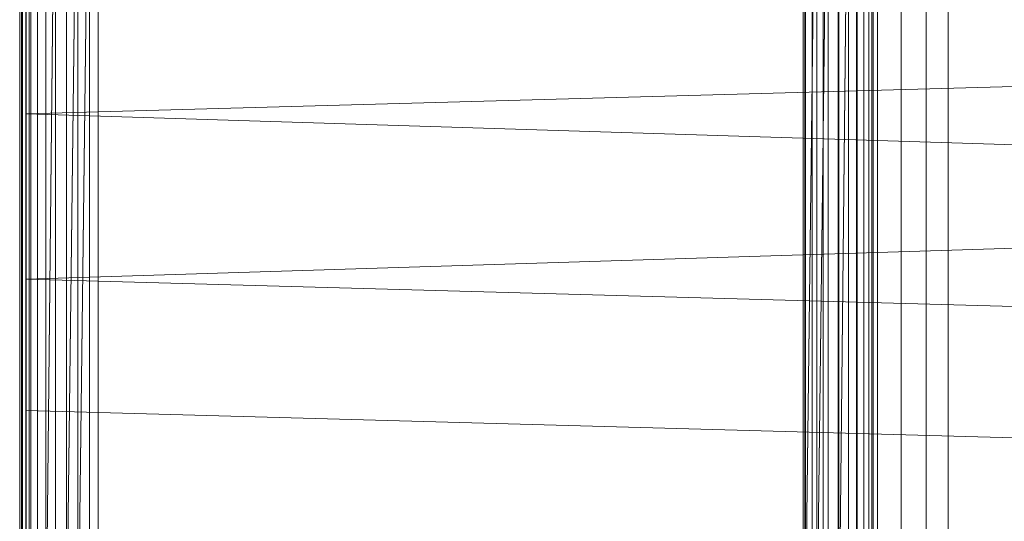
# Model space of a CAD drawing. Header units: metres. Extents: x 397.7 to 427.5, y 12.7 to 28.4.
# Tile 85 of 89: x 407.5527 to 407.7432, y 27.1684 to 27.2653. Entities that reach past the tile are written whole.
import ezdxf

# ---------------------------------------------------------------- set-up
doc = ezdxf.new("R2010")
doc.units = ezdxf.units.M
doc.layers.add('A-DETL-____-MBND', color=7, linetype='Continuous', lineweight=18)

# ---------------------------------------------------------------- blocks, each defined once
blk = doc.blocks.new('Family - Inodor P4-154500-07_ENLLUMENAT_P4')
at = {"layer": 'A-DETL-____-MBND', "color": 253, "true_color": 0xaaaaaa}
for p, q in [((0.00056, 0.01465), (0.00056, 0.38826)), ((0.00056, 0.01465), (0.00056, 0.38826)), ((0.16489, 0.38826), (0.16489, 0.01465)), ((0.16489, 0.38826), (0.16489, 0.01465)), ((0, 0.36417), (0, 0.03582)), ((0, 0.03582), (0, 0.36417)), ((0.00056, 0.36417), (0.00056, 0.03582)), ((0.00056, 0.03582), (0.00056, 0.36417)), ((0.17052, 0.36194), (0.17052, 0.04274)), ((0.17536, 0.36218), (0.17536, 0.04249)), ((0.17966, 0.04228), (0.17966, 0.3624)), ((0.15161, 0.36098), (0.15161, 0.0437)), ((0.15205, 0.361), (0.15205, 0.04368)), ((0.15334, 0.36106), (0.15334, 0.04361)), ((0.15546, 0.36117), (0.15546, 0.04351)), ((0.15833, 0.36132), (0.15833, 0.04336)), ((0.16188, 0.3615), (0.16187, 0.04318)), ((0.16598, 0.36171), (0.16598, 0.04297)), ((0.01521, 0.35403), (0.01521, 0.05064)), ((0.01521, 0.35403), (0.01521, 0.05064)), ((0.00036, 0.10805), (0.00036, 0.29485)), ((0.00036, 0.10805), (0.00036, 0.29485)), ((0.00056, 0.10805), (0.00056, 0.29485)), ((0.00056, 0.29485), (0.00056, 0.10805)), ((0.00056, 0.10805), (0.00056, 0.29485)), ((0.00116, 0.10805), (0.00116, 0.29485)), ((0.00116, 0.29485), (0.00116, 0.10805)), ((0.00116, 0.10805), (0.00116, 0.29485)), ((0.00213, 0.10805), (0.00213, 0.29485)), ((0.00213, 0.29485), (0.00213, 0.10805)), ((0.00213, 0.10805), (0.00213, 0.29485)), ((0.00345, 0.10805), (0.00345, 0.29485)), ((0.00345, 0.29485), (0.00345, 0.10805)), ((0.00345, 0.10805), (0.00345, 0.29485)), ((0.00508, 0.10805), (0.00508, 0.29485)), ((0.00508, 0.29485), (0.00508, 0.10805)), ((0.00696, 0.29485), (0.00508, 0.10805)), ((0.00508, 0.10805), (0.00508, 0.29485)), ((0.00508, 0.10805), (0.00696, 0.29485)), ((0.00696, 0.10805), (0.00696, 0.29485)), ((0.00696, 0.10805), (0.00696, 0.29485)), ((0.00696, 0.10805), (0.00696, 0.29485)), ((0.00904, 0.10805), (0.00904, 0.29485)), ((0.00904, 0.29485), (0.00904, 0.10805)), ((0.01126, 0.29485), (0.00904, 0.10805)), ((0.00904, 0.10805), (0.00904, 0.29485)), ((0.00904, 0.10805), (0.01126, 0.29485)), ((0.01126, 0.10805), (0.01126, 0.29485)), ((0.01354, 0.29485), (0.01126, 0.10805)), ((0.01126, 0.10805), (0.01126, 0.29485)), ((0.01126, 0.10805), (0.01126, 0.29485)), ((0.01126, 0.10805), (0.01354, 0.29485)), ((0.01354, 0.10805), (0.01354, 0.29485)), ((0.01354, 0.29485), (0.01354, 0.10805)), ((0.01354, 0.10805), (0.01354, 0.29485)), ((0.15191, 0.10805), (0.15191, 0.29485)), ((0.15191, 0.29485), (0.15191, 0.10805)), ((0.15419, 0.29485), (0.15191, 0.10805)), ((0.15191, 0.10805), (0.15191, 0.29485)), ((0.15191, 0.10805), (0.15419, 0.29485)), ((0.15419, 0.10805), (0.15419, 0.29485)), ((0.15641, 0.29485), (0.15419, 0.10805)), ((0.15419, 0.10805), (0.15419, 0.29485)), ((0.15419, 0.10805), (0.15419, 0.29485)), ((0.15419, 0.10805), (0.15641, 0.29485)), ((0.15641, 0.10805), (0.15641, 0.29485)), ((0.15641, 0.10805), (0.15641, 0.29485)), ((0.15641, 0.10805), (0.15641, 0.29485)), ((0.15849, 0.10805), (0.15849, 0.29485)), ((0.15849, 0.29485), (0.15849, 0.10805)), ((0.16037, 0.29485), (0.15849, 0.10805)), ((0.15849, 0.10805), (0.15849, 0.29485)), ((0.15849, 0.10805), (0.16037, 0.29485)), ((0.16037, 0.10805), (0.16037, 0.29485)), ((0.16037, 0.10805), (0.16037, 0.29485)), ((0.16037, 0.10805), (0.16037, 0.29485)), ((0.162, 0.10805), (0.162, 0.29485)), ((0.162, 0.29485), (0.162, 0.10805)), ((0.162, 0.10805), (0.162, 0.29485)), ((0.16332, 0.10805), (0.16332, 0.29485)), ((0.16332, 0.29485), (0.16332, 0.10805)), ((0.16332, 0.10805), (0.16332, 0.29485)), ((0.16429, 0.10805), (0.16429, 0.29485)), ((0.16429, 0.29485), (0.16429, 0.10805)), ((0.16429, 0.10805), (0.16429, 0.29485)), ((0.16489, 0.10805), (0.16489, 0.29485)), ((0.16489, 0.29485), (0.16489, 0.10805)), ((0.16489, 0.10805), (0.16489, 0.29485)), ((0.16509, 0.29485), (0.16509, 0.10805)), ((0.16509, 0.29485), (0.16509, 0.10805)), ((0.00127, 0.11722), (0.00127, 0.28262)), ((0.00127, 0.13284), (0.00127, 0.26701)), ((0.00127, 0.267), (0.00127, 0.13339)), ((0.00186, 0.13288), (0.00186, 0.26697)), ((0.00186, 0.13288), (0.00186, 0.26697)), ((0.00186, 0.26697), (0.00186, 0.13288)), ((0.00186, 0.13288), (0.00186, 0.26697)), ((0.00127, 0.2159), (0.00127, 0.24131)), ((0.51095, 0.22997), (0.00127, 0.2159)), ((0.51095, 0.19991), (0.00127, 0.2159)), ((0.00127, 0.18393), (0.00127, 0.2159)), ((0.51095, 0.19991), (0.00127, 0.18393)), ((0.51095, 0.16986), (0.00127, 0.18393)), ((0.00127, 0.15852), (0.00127, 0.18393)), ((0.51095, 0.14444), (0.00127, 0.15852)), ((0.00127, 0.13475), (0.00127, 0.15852))]:
    blk.add_line(p, q, dxfattribs=at)
blk = doc.blocks.new('LONDR55-XX_ZZ-ARQ-CAA-M3D-Londres55_ifc-1-07_ENLLUMENAT_P4')
at = {"layer": 'A-DETL-____-MBND', "color": 253, "lineweight": 18, "true_color": 0xaaaaaa}
blk.add_blockref('Family - Inodor P4-154500-07_ENLLUMENAT_P4', (407.55268, 27.03126), dxfattribs=at)

msp = doc.modelspace()

# ---------------------------------------------------------------- block references
at = {"lineweight": 5}
msp.add_blockref('LONDR55-XX_ZZ-ARQ-CAA-M3D-Londres55_ifc-1-07_ENLLUMENAT_P4', (0, 0), dxfattribs=at)

doc.saveas('drawing.dxf')
